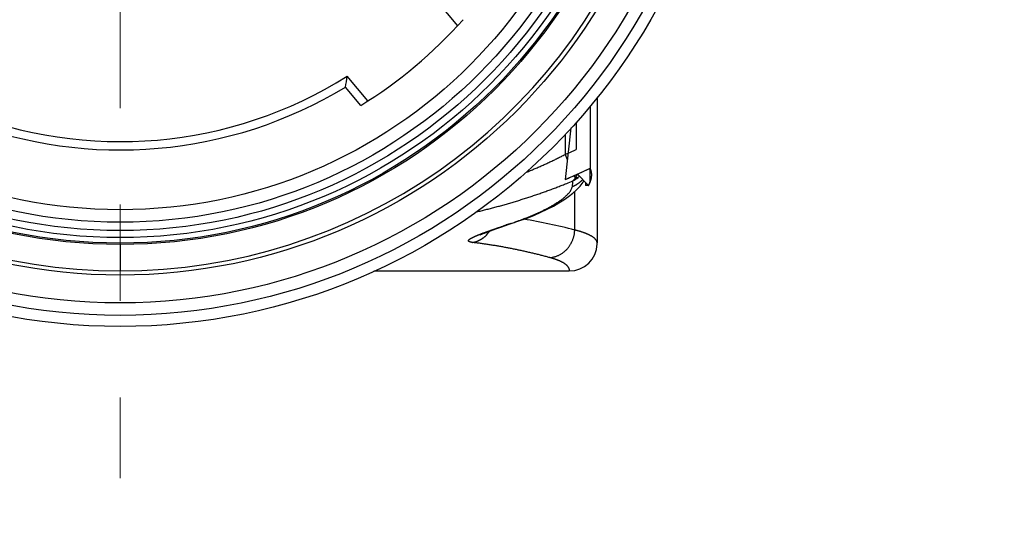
# Model space of a CAD drawing. Header units: millimetres. Extents: x 0 to 1300, y 0 to 891.
# Tile 31 of 119: x 176 to 212, y 432 to 450. Entities that reach past the tile are written whole.
import ezdxf

# ---------------------------------------------------------------- set-up
doc = ezdxf.new("R2010")
doc.units = ezdxf.units.MM
doc.header["$LTSCALE"] = 0.54643
doc.linetypes.add('CENTER', pattern=[50.8, 31.75, -6.35, 6.35, -6.35])
doc.layers.add('NoLayerName_001', color=7, linetype='Continuous')
doc.layers.add('NoLayerName_003', color=7, linetype='Continuous')
doc.styles.get("Standard").update_dxf_attribs({"font": 'txt', "bigfont": 'extfont2'})

msp = doc.modelspace()

# ---------------------------------------------------------------- linework, layer by layer
at = {"layer": 'NoLayerName_001', "color": 4, "linetype": 'CENTER', "lineweight": 13}
msp.add_line((180, 602.8696), (180, 433.4084), dxfattribs=at)
at = {"layer": 'NoLayerName_001', "color": 7, "linetype": 'Continuous', "lineweight": 25}
for p, q in [((191.3827, 450.5712), (192.1284, 449.6825)), ((188.9111, 446.9828), (188.1653, 447.8715)), ((188.6547, 446.8216), (188.1021, 447.4801))]:
    msp.add_line(p, q, dxfattribs=at)
for radius in [21.15, 17.8]:
    msp.add_circle((180, 460.8696), radius, dxfattribs=at)
for centre, radius, start, end in [((180, 460.8696), 16.5, 301.6364, 318.3636), ((180, 460.8696), 15.35, 247.86317, 302.13683), ((141.3274, 455.2335), 47.413, 350.58816, 351.06727), ((180, 460.8696), 15.65, 248.82138, 301.17862)]:
    msp.add_arc(centre, radius, start, end, dxfattribs=at)
at = {"layer": 'NoLayerName_003', "color": 30, "linetype": 'Continuous', "lineweight": 25}
for p, q in [((196.9, 446.7987), (196.9, 444.5603)), ((196.9, 444.5565), (196.2928, 444.2832)), ((196.2928, 444.2832), (196.1281, 444.2103))]:
    msp.add_line(p, q, dxfattribs=at)
at = {"layer": 'NoLayerName_003', "color": 7, "linetype": 'Continuous', "lineweight": 25}
for p, q in [((197.15, 447.1158), (197.15, 441.8744)), ((196.5344, 443.9204), (196.6464, 444.0639)), ((196.6464, 444.0639), (196.6752, 444.1106)), ((193.7278, 442.4579), (193.9889, 442.5466)), ((193.9889, 442.5466), (194.1289, 442.5936)), ((194.1289, 442.5936), (194.3014, 442.6526)), ((193.5043, 442.3802), (193.7278, 442.4579)), ((197.1494, 441.8372), (197.15, 441.8743)), ((189.1248, 440.8696), (196.15, 440.8696))]:
    msp.add_line(p, q, dxfattribs=at)
at = {"layer": 'NoLayerName_003', "color": 8, "linetype": 'Continuous', "lineweight": 25}
for p, q in [((196.4, 446.2259), (196.4, 445.2318)), ((196, 445.7931), (196, 445.0608)), ((196, 445.0608), (196.0782, 444.8766)), ((196.1029, 445.1046), (196.1703, 445.1335)), ((196.1703, 445.1335), (196.4, 445.2318)), ((196.3241, 444.2972), (196.3619, 444.208)), ((196.3437, 442.34), (196.3437, 443.7283)), ((194.0505, 442.578), (194.1289, 442.5936)), ((180, 441.8196), (180, 440.8696))]:
    msp.add_line(p, q, dxfattribs=at)
at = {"layer": 'NoLayerName_003', "color": 2, "linetype": 'Continuous', "lineweight": 25}
for p, q in [((196.2009, 446.0105), (196, 444.1542)), ((196.8446, 443.9404), (196.4385, 444.3485)), ((196.0734, 444.1863), (196, 444.1542)), ((196.1466, 444.2184), (196.0734, 444.1863)), ((196.7362, 444.0493), (196.7362, 443.9404)), ((196.8446, 443.9404), (196.7362, 443.9404))]:
    msp.add_line(p, q, dxfattribs=at)
at = {"layer": 'NoLayerName_003', "color": 6, "linetype": 'Continuous', "lineweight": 25}
for p in [(196.4385, 444.3485), (196.9, 444.1276)]:
    msp.add_line(p, (196.9, 444.5603), dxfattribs=at)
at = {"layer": 'NoLayerName_003', "color": 7, "linetype": 'Continuous', "lineweight": 25}
for points in [[(194.3014, 442.6526), (194.5947, 442.7596), (194.8687, 442.8683), (195.1234, 442.9782), (195.3588, 443.0892), (195.5755, 443.2011), (195.7742, 443.314), (195.956, 443.4283), (196.1221, 443.5447), (196.2733, 443.6644)], [(196.2733, 443.6644), (196.4102, 443.7886), (196.5344, 443.9204)], [(192.9422, 442.1627), (192.9396, 442.1612), (192.9487, 442.1658), (192.9708, 442.1763), (193.004, 442.1911), (193.0481, 442.2097), (193.1017, 442.2315), (193.1647, 442.2561), (193.2363, 442.2833), (193.3168, 442.313), (193.4061, 442.3453), (193.5043, 442.3802)]]:
    msp.add_lwpolyline(points, dxfattribs=at)
for radius in [22, 20.15, 19.05, 19]:
    msp.add_circle((180, 460.8696), radius, dxfattribs=at)
at = {"layer": 'NoLayerName_003', "color": 8, "linetype": 'Continuous', "lineweight": 25}
for radius in [21.6, 18.8, 18.5491, 18.2499]:
    msp.add_circle((180, 460.8696), radius, dxfattribs=at)
at = {"layer": 'NoLayerName_003', "color": 7, "linetype": 'Continuous', "lineweight": 25}
for centre, radius, start, end in [((180, 460.8696), 20, 200.13421, 339.86579), ((196.15, 441.8695), 0.9999, 270.00043, 358.14637)]:
    msp.add_arc(centre, radius, start, end, dxfattribs=at)
at = {"layer": 'NoLayerName_003', "color": 8, "linetype": 'Continuous', "lineweight": 25}
for centre, radius, start, end in [((181.0116, 480.3758), 38.3641, 292.99733, 293.16433), ((189.086, 461.1698), 18.5131, 292.11588, 292.87223), ((94.8025, 454.9823), 102.0597, 353.770844, 353.886057), ((195.7642, 445.1102), 1.124, 297.40712, 308.36637), ((195.7487, 445.131), 1.15, 308.33086, 311.33319), ((195.9213, 444.8296), 0.9795, 313.47557, 315.07543), ((195.9203, 444.8307), 0.981, 315.07539, 316.45886), ((219.5322, 366.3366), 80.387, 108.480847, 108.609435), ((189.9742, 454.7729), 12.8582, 288.48304, 288.83995), ((190.1823, 454.165), 12.2157, 288.8365, 289.58706), ((191.0542, 422.0353), 20.9823, 75.39849, 80.51262), ((192.4599, 442.8646), 1.0019, 311.3093, 325.60125)]:
    msp.add_arc(centre, radius, start, end, dxfattribs=at)
at = {"layer": 'NoLayerName_003', "color": 2, "linetype": 'Continuous', "lineweight": 25}
msp.add_arc((180.9551, 478.7038), 37.6832, 293.77438, 294.26022, dxfattribs=at)
at = {"layer": 'NoLayerName_003', "color": 30, "linetype": 'Continuous', "lineweight": 25}
msp.add_arc((180.9098, 478.8066), 37.7956, 293.53188, 293.74384, dxfattribs=at)
at = {"layer": 'NoLayerName_003', "color": 8, "linetype": 'Continuous', "lineweight": 25}
for points, knots in [([(194.6076, 444.4223), (194.6313, 444.4318), (194.6788, 444.4507), (194.7497, 444.4795), (194.8206, 444.5086), (194.8913, 444.5381), (194.9619, 444.568), (195.0323, 444.5982), (195.1025, 444.6288), (195.1726, 444.6597), (195.2426, 444.6911), (195.3124, 444.7227), (195.382, 444.7548), (195.4514, 444.7872), (195.5207, 444.8201), (195.5898, 444.8533), (195.6586, 444.8869), (195.7273, 444.9208), (195.7958, 444.9552), (195.8641, 444.99), (195.9322, 445.0251), (195.9774, 445.0489), (196, 445.0608)], [0, 0, 0, 0, 0.0766089, 0.1532174, 0.2298274, 0.3064408, 0.3830596, 0.4596852, 0.5363164, 0.6129519, 0.6895906, 0.7662312, 0.8428727, 0.919514, 0.9961542, 1.0727924, 1.1494278, 1.2260598, 1.3026876, 1.3793108, 1.4559289, 1.5325415, 1.5325415, 1.5325415, 1.5325415]), ([(196.4238, 444.3411), (196.4232, 444.3393), (196.422, 444.3358), (196.4201, 444.3305), (196.4182, 444.3252), (196.4163, 444.32), (196.4143, 444.3148), (196.4123, 444.3095), (196.4102, 444.3043), (196.4081, 444.2991), (196.4059, 444.2939), (196.4038, 444.2888), (196.4015, 444.2836), (196.3993, 444.2785), (196.3969, 444.2734), (196.3946, 444.2684), (196.393, 444.265), (196.3922, 444.2633)], [0, 0, 0, 0, 0.00559819, 0.01119774, 0.016798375, 0.022399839, 0.028001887, 0.033604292, 0.039206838, 0.044809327, 0.050411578, 0.056013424, 0.061614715, 0.067215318, 0.072815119, 0.07841402, 0.084011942, 0.084011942, 0.084011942, 0.084011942]), ([(192.8156, 442.9947), (192.8708, 443.0077), (192.9811, 443.0335), (193.1462, 443.0743), (193.3111, 443.1161), (193.4755, 443.1593), (193.6397, 443.2038), (193.8035, 443.2496), (193.967, 443.2966), (194.1301, 443.3448), (194.2929, 443.3942), (194.4553, 443.4448), (194.6174, 443.4965), (194.779, 443.5494), (194.9403, 443.6035), (195.1011, 443.6589), (195.2615, 443.7155), (195.4214, 443.7735), (195.5809, 443.8327), (195.7398, 443.8933), (195.8982, 443.9551), (196.0033, 443.9977), (196.0559, 444.0188)], [0, 0, 0, 0, 0.1700369, 0.3400792, 0.5101291, 0.6801879, 0.8502567, 1.0203358, 1.1904252, 1.3605243, 1.5306319, 1.7007462, 1.8708638, 2.0409804, 2.2110924, 2.3811971, 2.5512923, 2.7213763, 2.8914485, 3.0615088, 3.2315577, 3.4015969, 3.4015969, 3.4015969, 3.4015969]), ([(196.2596, 443.9083), (196.2678, 443.9115), (196.2843, 443.9178), (196.3086, 443.9282), (196.3328, 443.9393), (196.3567, 443.951), (196.3803, 443.9633), (196.4036, 443.9763), (196.4265, 443.9899), (196.4491, 444.004), (196.4713, 444.0188), (196.4932, 444.0341), (196.5146, 444.05), (196.5355, 444.0664), (196.5559, 444.0833), (196.5759, 444.1007), (196.5888, 444.1128), (196.5953, 444.1188)], [0, 0, 0, 0, 0.02644827, 0.05295547, 0.07951331, 0.1061131, 0.13274582, 0.15940218, 0.18607272, 0.21274791, 0.23941817, 0.26607397, 0.29270593, 0.31930486, 0.34586187, 0.37236842, 0.39881642, 0.39881642, 0.39881642, 0.39881642]), ([(196.3619, 444.208), (196.3608, 444.2062), (196.3586, 444.2027), (196.3552, 444.1974), (196.3518, 444.1922), (196.3483, 444.187), (196.3447, 444.1819), (196.341, 444.1768), (196.3373, 444.1718), (196.3334, 444.1668), (196.3295, 444.1619), (196.3255, 444.157), (196.3215, 444.1522), (196.3174, 444.1475), (196.3132, 444.1428), (196.3089, 444.1382), (196.3045, 444.1337), (196.3001, 444.1293), (196.2956, 444.1249), (196.291, 444.1206), (196.2864, 444.1164), (196.2832, 444.1137), (196.2817, 444.1123)], [0, 0, 0, 0, 0.00625834, 0.01251626, 0.01877498, 0.02503576, 0.03129996, 0.03756877, 0.04384187, 0.05011823, 0.05639688, 0.06267693, 0.06895752, 0.07523791, 0.08151738, 0.08779533, 0.09407121, 0.10034458, 0.10661507, 0.1128824, 0.11914641, 0.125407, 0.125407, 0.125407, 0.125407]), ([(196.3922, 444.2633), (196.3916, 444.262), (196.3904, 444.2595), (196.3885, 444.2558), (196.3866, 444.252), (196.3847, 444.2483), (196.3828, 444.2445), (196.3808, 444.2408), (196.3788, 444.2371), (196.3768, 444.2334), (196.3747, 444.2298), (196.3727, 444.2261), (196.3706, 444.2225), (196.3684, 444.2188), (196.3663, 444.2152), (196.3641, 444.2116), (196.3626, 444.2093), (196.3619, 444.2081)], [0, 0, 0, 0, 0.004199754, 0.008400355, 0.012601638, 0.016803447, 0.021005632, 0.025208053, 0.029410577, 0.03361308, 0.037815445, 0.042017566, 0.046219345, 0.050420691, 0.054621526, 0.058821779, 0.063021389, 0.063021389, 0.063021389, 0.063021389]), ([(196.4619, 444.2289), (196.4604, 444.2282), (196.4572, 444.2268), (196.4525, 444.2249), (196.4476, 444.2231), (196.4428, 444.2214), (196.4379, 444.2199), (196.433, 444.2184), (196.428, 444.217), (196.4231, 444.2157), (196.4181, 444.2146), (196.413, 444.2135), (196.408, 444.2125), (196.4029, 444.2116), (196.3978, 444.2109), (196.3927, 444.2102), (196.3876, 444.2096), (196.3824, 444.2091), (196.3773, 444.2087), (196.3722, 444.2084), (196.3671, 444.2081), (196.3636, 444.208), (196.3619, 444.208)], [0, 0, 0, 0, 0.00512708, 0.01025481, 0.0153839, 0.02051495, 0.0256485, 0.03078492, 0.03592429, 0.04106658, 0.0462116, 0.05135902, 0.05650843, 0.06165927, 0.06681089, 0.07196253, 0.07711333, 0.08226235, 0.08740855, 0.09255081, 0.09768793, 0.10281865, 0.10281865, 0.10281865, 0.10281865]), ([(194.2775, 442.6562), (194.2964, 442.663), (194.3341, 442.6765), (194.3905, 442.6971), (194.4469, 442.7179), (194.5031, 442.7391), (194.5592, 442.7607), (194.6151, 442.7825), (194.671, 442.8047), (194.7267, 442.8273), (194.7822, 442.8503), (194.8376, 442.8736), (194.8928, 442.8973), (194.9479, 442.9214), (195.0028, 442.9459), (195.0575, 442.9709), (195.112, 442.9962), (195.1664, 443.0221), (195.2205, 443.0484), (195.2743, 443.0752), (195.3279, 443.1026), (195.3811, 443.1305), (195.434, 443.1591), (195.4866, 443.1883), (195.5387, 443.2181), (195.5905, 443.2487), (195.6417, 443.28), (195.6925, 443.3121), (195.7429, 443.345), (195.7926, 443.3787), (195.8416, 443.4135), (195.8899, 443.4493), (195.9373, 443.4863), (195.9836, 443.5246), (196.0288, 443.5644), (196.0723, 443.6058), (196.1142, 443.649), (196.1536, 443.6943), (196.1904, 443.7422), (196.2102, 443.7773), (196.2208, 443.7945)], [0, 0, 0, 0, 0.0600761, 0.1201549, 0.1802359, 0.2403188, 0.3004033, 0.3604897, 0.4205781, 0.4806691, 0.5407634, 0.600862, 0.6609662, 0.7210773, 0.7811973, 0.841328, 0.9014716, 0.9616254, 1.0217828, 1.0819378, 1.1420858, 1.2022233, 1.2623483, 1.3224599, 1.382559, 1.442648, 1.5027308, 1.5628133, 1.6229013, 1.6829919, 1.7430837, 1.8031834, 1.8633072, 1.9234586, 1.9835966, 2.0436986, 2.1037766, 2.1638468, 2.2239937, 2.284548, 2.284548, 2.284548, 2.284548]), ([(196.2208, 443.7945), (196.2291, 443.813), (196.2494, 443.8484), (196.255, 443.8888), (196.2596, 443.9083)], [0, 0, 0, 0, 0.06072449, 0.12074282, 0.12074282, 0.12074282, 0.12074282]), ([(192.8093, 442.1356), (192.8134, 442.1374), (192.8216, 442.1408), (192.834, 442.1459), (192.8463, 442.151), (192.8587, 442.1561), (192.871, 442.1611), (192.8834, 442.1661), (192.8958, 442.1711), (192.9082, 442.176), (192.9207, 442.1809), (192.9331, 442.1858), (192.9455, 442.1906), (192.9621, 442.1971), (192.9829, 442.2051), (193.0079, 442.2146), (193.0329, 442.224), (193.0579, 442.2334), (193.0829, 442.2427), (193.108, 442.252), (193.133, 442.2612), (193.1623, 442.2719), (193.1833, 442.2795), (193.1958, 442.284)], [0, 0, 0, 0, 0.01335873, 0.02671681, 0.04007435, 0.05343146, 0.06678823, 0.08014474, 0.09350107, 0.10685727, 0.12021339, 0.13356947, 0.14692554, 0.16028162, 0.18699385, 0.21370622, 0.24041877, 0.26713152, 0.29384445, 0.32055752, 0.34727061, 0.37398362, 0.41405262, 0.41405262, 0.41405262, 0.41405262]), ([(193.1958, 442.284), (193.2072, 442.2881), (193.2298, 442.2963), (193.2753, 442.3125), (193.3321, 442.3327), (193.4003, 442.3566), (193.4686, 442.3805), (193.537, 442.4041), (193.6168, 442.4315), (193.7081, 442.4627), (193.7995, 442.4936), (193.8566, 442.5129), (193.8795, 442.5206)], [0, 0, 0, 0, 0.03617214, 0.07234433, 0.14468885, 0.21703336, 0.28937786, 0.36172254, 0.43406747, 0.54258521, 0.65110285, 0.72344745, 0.72344745, 0.72344745, 0.72344745]), ([(195.4508, 441.3469), (195.4669, 441.3488), (195.4991, 441.352), (195.5469, 441.3606), (195.5943, 441.3713), (195.6412, 441.3846), (195.6874, 441.4003), (195.7327, 441.4183), (195.7771, 441.4385), (195.8203, 441.461), (195.8623, 441.4857), (195.903, 441.5124), (195.9424, 441.5411), (195.9802, 441.5716), (196.0165, 441.604), (196.0513, 441.638), (196.0843, 441.6737), (196.1156, 441.711), (196.1451, 441.7496), (196.1727, 441.7896), (196.1984, 441.8309), (196.2222, 441.8734), (196.244, 441.9169), (196.2637, 441.9614), (196.2814, 442.0068), (196.2969, 442.053), (196.3103, 442.0998), (196.3215, 442.1472), (196.3305, 442.1951), (196.3372, 442.2432), (196.342, 442.2915), (196.343, 442.3238), (196.3437, 442.34)], [0, 0, 0, 0, 0.0484345, 0.0969813, 0.145622, 0.1943334, 0.2430889, 0.2918599, 0.3406173, 0.3893353, 0.4380155, 0.4866723, 0.5353154, 0.5839501, 0.6325786, 0.6812001, 0.7298122, 0.7784157, 0.8270188, 0.8756283, 0.9242492, 0.9728848, 1.0215382, 1.0702119, 1.1189088, 1.1676219, 1.2163349, 1.2650295, 1.313686, 1.3622847, 1.4108066, 1.4592343, 1.4592343, 1.4592343, 1.4592343]), ([(197.1287, 441.9538), (197.1235, 441.9622), (197.1138, 441.9795), (197.0951, 442.0028), (197.0746, 442.0247), (197.0524, 442.045), (197.0292, 442.0641), (197.0052, 442.0819), (196.9806, 442.0987), (196.9554, 442.1146), (196.9297, 442.1295), (196.9036, 442.1437), (196.8771, 442.1572), (196.8504, 442.1702), (196.8234, 442.1827), (196.7962, 442.1947), (196.7688, 442.2063), (196.7412, 442.2174), (196.7135, 442.2281), (196.6856, 442.2384), (196.6575, 442.2484), (196.6294, 442.2581), (196.6012, 442.2674), (196.5729, 442.2765), (196.5445, 442.2853), (196.516, 442.2938), (196.4874, 442.3021), (196.4588, 442.3101), (196.4301, 442.3179), (196.4014, 442.3255), (196.3726, 442.3328), (196.3533, 442.3376), (196.3437, 442.34)], [0, 0, 0, 0, 0.02967745, 0.05945798, 0.08942453, 0.1195156, 0.14956245, 0.17945837, 0.2092529, 0.23899256, 0.26870897, 0.2984205, 0.32813393, 0.35784856, 0.38756732, 0.41729347, 0.4470285, 0.4767722, 0.50652286, 0.5362773, 0.56603105, 0.59577866, 0.62551845, 0.65525235, 0.68498207, 0.71470892, 0.74443384, 0.77415744, 0.80388001, 0.8336015, 0.86332159, 0.89303967, 0.89303967, 0.89303967, 0.89303967]), ([(192.674, 441.8924), (192.6696, 441.893), (192.6607, 441.8941), (192.6474, 441.8959), (192.6342, 441.8979), (192.621, 441.9002), (192.6079, 441.9028), (192.5949, 441.9059), (192.582, 441.9094), (192.5693, 441.9135), (192.5568, 441.9183), (192.5447, 441.9241), (192.5333, 441.9314), (192.5244, 441.9418), (192.5203, 441.9552), (192.5241, 441.9686), (192.5312, 441.9801), (192.5401, 441.9902), (192.55, 441.9993), (192.5603, 442.0077), (192.571, 442.0157), (192.5821, 442.0232), (192.5933, 442.0304), (192.6047, 442.0374), (192.6163, 442.0441), (192.628, 442.0506), (192.6397, 442.0569), (192.6515, 442.0632), (192.6634, 442.0692), (192.6754, 442.0752), (192.6874, 442.0811), (192.6994, 442.0869), (192.7115, 442.0926), (192.7236, 442.0982), (192.7358, 442.1037), (192.748, 442.1092), (192.7602, 442.1146), (192.7724, 442.1199), (192.7847, 442.1252), (192.797, 442.1305), (192.8052, 442.1339), (192.8093, 442.1356)], [0, 0, 0, 0, 0.01337291, 0.02676745, 0.04016765, 0.05356079, 0.06693847, 0.08029757, 0.09364141, 0.10698007, 0.12033202, 0.13376437, 0.14721108, 0.16065845, 0.17403595, 0.18740536, 0.20097852, 0.21433335, 0.22768176, 0.24104419, 0.2544208, 0.26779082, 0.28115085, 0.29450815, 0.30786527, 0.3212221, 0.33457947, 0.34793769, 0.36129623, 0.37465404, 0.38801109, 0.40136795, 0.41472506, 0.4280827, 0.44144103, 0.45480008, 0.46815977, 0.48151991, 0.49488022, 0.50824035, 0.52159985, 0.52159985, 0.52159985, 0.52159985]), ([(192.674, 441.8924), (192.6822, 441.8941), (192.6986, 441.8973), (192.723, 441.903), (192.7473, 441.9093), (192.7714, 441.9163), (192.7954, 441.924), (192.8191, 441.9324), (192.8427, 441.9414), (192.866, 441.951), (192.8891, 441.9613), (192.9119, 441.9722), (192.9344, 441.9837), (192.9567, 441.9958), (192.9786, 442.0084), (193.0002, 442.0216), (193.0214, 442.0354), (193.0422, 442.0497), (193.0626, 442.0645), (193.0826, 442.0798), (193.1022, 442.0956), (193.1149, 442.1066), (193.1212, 442.112)], [0, 0, 0, 0, 0.02507738, 0.05015627, 0.07524624, 0.10035698, 0.12549826, 0.15067732, 0.17589176, 0.20113649, 0.22640597, 0.25169423, 0.27699499, 0.30230168, 0.32760755, 0.35290566, 0.37818902, 0.40345063, 0.42868351, 0.4538808, 0.47903582, 0.5041421, 0.5041421, 0.5041421, 0.5041421]), ([(195.4508, 441.3469), (195.4053, 441.3591), (195.3142, 441.3838), (195.1772, 441.4195), (195.04, 441.4544), (194.9025, 441.4882), (194.7648, 441.5211), (194.6268, 441.553), (194.4886, 441.5839), (194.3501, 441.6139), (194.2115, 441.6428), (194.0726, 441.6707), (193.9335, 441.6976), (193.7942, 441.7234), (193.6547, 441.7483), (193.5151, 441.7721), (193.3752, 441.7948), (193.2353, 441.8165), (193.0952, 441.8371), (192.9549, 441.8567), (192.8145, 441.8753), (192.7208, 441.8866), (192.674, 441.8924)], [0, 0, 0, 0, 0.141565, 0.2831293, 0.4246979, 0.5662763, 0.70787, 0.8494834, 0.9911147, 1.1327603, 1.2744167, 1.4160805, 1.5577485, 1.6994174, 1.8410844, 1.9827463, 2.1244005, 2.2660443, 2.407675, 2.5492902, 2.6908877, 2.8324653, 2.8324653, 2.8324653, 2.8324653]), ([(197.15, 441.8744), (197.15, 441.8757), (197.15, 441.8785), (197.1498, 441.8826), (197.1495, 441.8868), (197.1491, 441.8909), (197.1486, 441.895), (197.1479, 441.8991), (197.1472, 441.9032), (197.1463, 441.9072), (197.1453, 441.9113), (197.1443, 441.9153), (197.1431, 441.9193), (197.1418, 441.9233), (197.1405, 441.9272), (197.139, 441.9311), (197.1375, 441.935), (197.1359, 441.9388), (197.1342, 441.9426), (197.1324, 441.9464), (197.1306, 441.9501), (197.1293, 441.9525), (197.1287, 441.9538)], [0, 0, 0, 0, 0.004135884, 0.008272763, 0.012411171, 0.016551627, 0.020694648, 0.024840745, 0.028990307, 0.033143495, 0.037300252, 0.04146031, 0.045623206, 0.04978829, 0.053954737, 0.058121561, 0.06228762, 0.066451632, 0.070612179, 0.074767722, 0.078916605, 0.083057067, 0.083057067, 0.083057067, 0.083057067]), ([(195.4943, 441.3348), (195.4871, 441.3368), (195.4726, 441.341), (195.4581, 441.3449), (195.4508, 441.3469)], [0, 0, 0, 0, 0.022550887, 0.045101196, 0.045101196, 0.045101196, 0.045101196]), ([(196.1497, 440.8696), (196.1505, 440.8771), (196.1529, 440.892), (196.1517, 440.9148), (196.1479, 440.9372), (196.141, 440.9589), (196.1317, 440.9795), (196.1204, 440.9992), (196.1075, 441.0178), (196.0933, 441.0354), (196.078, 441.0521), (196.0619, 441.0679), (196.045, 441.0829), (196.0275, 441.0972), (196.0096, 441.1109), (195.9912, 441.1239), (195.9724, 441.1365), (195.9534, 441.1486), (195.934, 441.1602), (195.9144, 441.1714), (195.8946, 441.1822), (195.8745, 441.1925), (195.8542, 441.2025), (195.8337, 441.2122), (195.8131, 441.2215), (195.7924, 441.2306), (195.7716, 441.2394), (195.7506, 441.248), (195.7296, 441.2563), (195.7086, 441.2644), (195.6874, 441.2723), (195.6662, 441.28), (195.6449, 441.2875), (195.6235, 441.2948), (195.6021, 441.3019), (195.5807, 441.3088), (195.5591, 441.3156), (195.5376, 441.3221), (195.516, 441.3286), (195.5015, 441.3327), (195.4943, 441.3348)], [0, 0, 0, 0, 0.02260898, 0.04531977, 0.0680092, 0.09063685, 0.11328595, 0.13593367, 0.15853248, 0.18112837, 0.20373451, 0.22632456, 0.24889719, 0.27146995, 0.29404628, 0.31661697, 0.33917594, 0.3617322, 0.38429373, 0.40686599, 0.42945208, 0.45205291, 0.47466737, 0.49729248, 0.51992359, 0.54255448, 0.56517758, 0.58778668, 0.61038277, 0.63296808, 0.65554462, 0.67811415, 0.70067821, 0.72323811, 0.74579497, 0.76834967, 0.79090292, 0.81345525, 0.83600699, 0.8585583, 0.8585583, 0.8585583, 0.8585583])]:
    msp.add_open_spline(points, degree=3, knots=knots, dxfattribs=at)
at = {"layer": 'NoLayerName_003', "color": 30, "linetype": 'Continuous', "lineweight": 25}
for points, knots in [([(196.9532, 444.3711), (196.9527, 444.3755), (196.9519, 444.3843), (196.9503, 444.3973), (196.9483, 444.4103), (196.946, 444.4233), (196.9435, 444.4361), (196.9405, 444.4489), (196.9373, 444.4616), (196.9338, 444.4742), (196.9299, 444.4867), (196.9257, 444.4992), (196.9212, 444.5116), (196.9164, 444.5239), (196.9113, 444.5361), (196.9058, 444.5482), (196.9019, 444.5562), (196.9, 444.5603)], [0, 0, 0, 0, 0.01321937, 0.02639709, 0.03954119, 0.0526598, 0.06576105, 0.07885313, 0.09194426, 0.10504262, 0.11815641, 0.13129379, 0.14446288, 0.15767175, 0.17092836, 0.18424064, 0.19761637, 0.19761637, 0.19761637, 0.19761637]), ([(196.9488, 444.2353), (196.9492, 444.2384), (196.9501, 444.2446), (196.9512, 444.2538), (196.9522, 444.2631), (196.9531, 444.2723), (196.9538, 444.2814), (196.9544, 444.2905), (196.9548, 444.2996), (196.9551, 444.3087), (196.9553, 444.3177), (196.9553, 444.3267), (196.9551, 444.3356), (196.9549, 444.3446), (196.9544, 444.3534), (196.9539, 444.3623), (196.9534, 444.3682), (196.9532, 444.3711)], [0, 0, 0, 0, 0.00938381, 0.01871507, 0.02799576, 0.0372279, 0.04641356, 0.0555548, 0.06465375, 0.07371256, 0.0827334, 0.09171846, 0.10066999, 0.10959022, 0.11848144, 0.12734595, 0.13618606, 0.13618606, 0.13618606, 0.13618606]), ([(196.8446, 443.9404), (196.8459, 443.9429), (196.8487, 443.9481), (196.8528, 443.9558), (196.8568, 443.9635), (196.8607, 443.9712), (196.8646, 443.9789), (196.8683, 443.9866), (196.872, 443.9942), (196.8756, 444.0018), (196.8791, 444.0094), (196.8826, 444.017), (196.8859, 444.0246), (196.8892, 444.0321), (196.8924, 444.0396), (196.8955, 444.0471), (196.8976, 444.0521), (196.8986, 444.0546)], [0, 0, 0, 0, 0.0087972, 0.01753987, 0.02622843, 0.03486332, 0.04344499, 0.0519739, 0.06045051, 0.06887528, 0.07724871, 0.08557127, 0.09384348, 0.10206584, 0.11023886, 0.11836307, 0.12643902, 0.12643902, 0.12643902, 0.12643902]), ([(196.8986, 444.0546), (196.8993, 444.0565), (196.9008, 444.0602), (196.903, 444.0659), (196.9052, 444.0715), (196.9073, 444.0771), (196.9094, 444.0827), (196.9114, 444.0883), (196.9134, 444.0939), (196.9153, 444.0995), (196.9172, 444.105), (196.919, 444.1106), (196.9208, 444.1161), (196.9226, 444.1216), (196.9243, 444.1272), (196.9259, 444.1327), (196.927, 444.1363), (196.9275, 444.1382)], [0, 0, 0, 0, 0.006080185, 0.012133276, 0.018159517, 0.024159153, 0.030132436, 0.03607962, 0.04200096, 0.047896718, 0.053767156, 0.059612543, 0.065433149, 0.071229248, 0.077001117, 0.082749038, 0.088473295, 0.088473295, 0.088473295, 0.088473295]), ([(196.9275, 444.1382), (196.9282, 444.1404), (196.9294, 444.1447), (196.9312, 444.1513), (196.933, 444.1579), (196.9347, 444.1644), (196.9363, 444.1709), (196.9378, 444.1774), (196.9393, 444.1839), (196.9407, 444.1904), (196.9421, 444.1969), (196.9434, 444.2033), (196.9446, 444.2097), (196.9457, 444.2162), (196.9468, 444.2225), (196.9479, 444.2289), (196.9485, 444.2332), (196.9488, 444.2353)], [0, 0, 0, 0, 0.006850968, 0.013668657, 0.020453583, 0.027206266, 0.033927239, 0.040617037, 0.047276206, 0.0539053, 0.060504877, 0.067075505, 0.073617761, 0.080132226, 0.086619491, 0.093080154, 0.099514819, 0.099514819, 0.099514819, 0.099514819])]:
    msp.add_open_spline(points, degree=3, knots=knots, dxfattribs=at)
at = {"layer": 'NoLayerName_003', "color": 6, "linetype": 'Continuous', "lineweight": 25}
msp.add_open_spline([(196.8446, 443.9404), (196.8461, 443.9433), (196.8492, 443.949), (196.8537, 443.9577), (196.858, 443.9665), (196.8622, 443.9754), (196.8662, 443.9844), (196.8701, 443.9935), (196.8738, 444.0026), (196.8773, 444.0119), (196.8806, 444.0212), (196.8838, 444.0306), (196.8866, 444.0401), (196.8893, 444.0497), (196.8917, 444.0593), (196.8938, 444.069), (196.8957, 444.0787), (196.8972, 444.0884), (196.8984, 444.0982), (196.8993, 444.108), (196.8999, 444.1178), (196.8999, 444.1243), (196.9, 444.1276)], degree=3, knots=[0, 0, 0, 0, 0.00981009, 0.01961493, 0.02942158, 0.03923749, 0.04907056, 0.05892898, 0.06881471, 0.07872033, 0.08863826, 0.09856164, 0.10848443, 0.11840145, 0.12830846, 0.13820225, 0.14808071, 0.15794295, 0.16778934, 0.17762167, 0.18744316, 0.19725862, 0.19725862, 0.19725862, 0.19725862], dxfattribs=at)

# ---------------------------------------------------------------- texts
at = {"layer": 'NoLayerName_001', "color": 3, "linetype": 'Continuous', "lineweight": 13, "insert": (293.5381, 432.1763), "char_height": 10.5, "attachment_point": 9, "line_spacing_factor": 0.6}
msp.add_mtext('\\A1;\\W0.6667;ＣＯＮＮＥＣＴＯＲ', dxfattribs=at)

doc.saveas('drawing.dxf')
